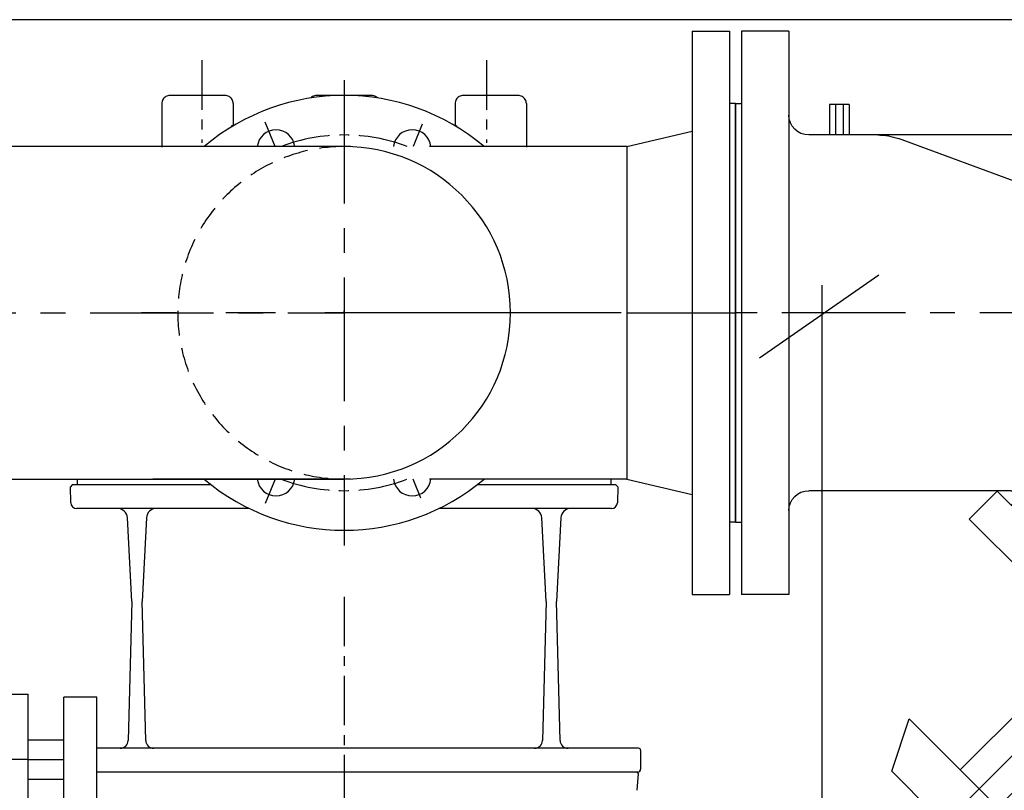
# Model space of a CAD drawing. Extents: x -940 to 22840, y -452 to 16368.
# Tile 11 of 50: x 6206 to 6705, y 12078 to 12468. Entities that reach past the tile are written whole.
import ezdxf

# ---------------------------------------------------------------- set-up
doc = ezdxf.new("R2010")
doc.units = 0
doc.header["$LTSCALE"] = 20
for name, pattern in [('2322102', [45, 5, -2, 5, -2, 5, -2, 5, -2, 5, -2, 5, -5]), ('2322108', [7, 5, -2]), ('CENTER', [2, 1.25, -0.25, 0.25, -0.25]), ('CENTER2', [11.25, 7.5, -1.25, 1.25, -1.25]), ('CENTER4', [5, 3.125, -0.625, 0.625, -0.625]), ('HIDDEN4', [0.9375, 0.625, -0.3125])]:
    doc.linetypes.add(name, pattern=pattern)
doc.layers.get('0').update_dxf_attribs({"linetype": 'CONTINUOUS'})
for name, color, linetype in [('CENTER', 7, 'CENTER'), ('GRUNDFOS', 5, 'CONTINUOUS'), ('WL5502--', 4, 'CONTINUOUS'), ('WL561---', 4, 'CONTINUOUS'), ('WL561---_HARTLIJN', 1, 'CONTINUOUS'), ('WL561---_RETOUR', 4, 'CONTINUOUS'), ('WL5627--', 4, 'CONTINUOUS'), ('WM541---', 1, 'CONTINUOUS')]:
    doc.layers.add(name, color=color, linetype=linetype)

# ---------------------------------------------------------------- blocks, each defined once
blk = doc.blocks.new('TR-B3HSI--1-A85AE40')
at = {"color": 0, "linetype": 'CONTINUOUS'}
for p, q in [((0, 84.15), (-228.5, 84.15)), ((-228.5, 84.15), (-228.5, -84.15)), ((-228.5, -84.15), (0, -84.15))]:
    blk.add_line(p, q, dxfattribs=at)
at = {"color": 1, "linetype": 'HIDDEN4'}
blk.add_ellipse((0, 0), major_axis=(0, 84.15), ratio=1, start_param=0, end_param=3.141593, dxfattribs=at)
at = {"color": 0, "linetype": 'CONTINUOUS'}
blk.add_ellipse((0, 0), major_axis=(0, 84.15), ratio=1, start_param=3.141593, end_param=6.283185, dxfattribs=at)
at = {"layer": 'WL561---_HARTLIJN', "linetype": 'CENTER4'}
for p, q in [((0, 117.81), (0, -117.81)), ((-228.5, 0), (0, 0))]:
    blk.add_line(p, q, dxfattribs=at)
blk = doc.blocks.new('TAAF010L')
at = {"color": 0, "linetype": 'CONTINUOUS'}
for p, q in [((-142.5, 216), (-142.5, 240)), ((-142.5, 240), (142.5, 240)), ((-106, 243), (-106, 240)), ((106, 243), (-106, 243)), ((106, 243), (106, 240)), ((142.5, 216), (142.5, 240)), ((-142.5, 216), (142.5, 216)), ((-90, -206), (-90, 206)), ((90, 103.52), (90, 206)), ((-105.36, 185.5), (-105.36, 195.5)), ((-105.36, 195.5), (-90, 195.5)), ((-105.36, 192.5), (-90, 192.5)), ((-105.36, 188.5), (-90, 188.5)), ((-105.36, 185.5), (-90, 185.5)), ((15.23, -120.72), (-88.16, 160.59)), ((231.97, 164), (205.45, 155.16)), ((285, 110.97), (231.97, 164)), ((276.16, 84.45), (205.45, 155.16)), ((90.19, 110.61), (104.33, 124.76)), ((245.76, -16.67), (104.33, 124.76)), ((165.5, 63.59), (231.26, 129.35)), ((231.61, -30.81), (90.19, 110.61)), ((184.59, 44.5), (250.35, 110.26)), ((285, 110.97), (276.16, 84.45)), ((90, 103.52), (83.26, 59.44)), ((95.12, 101.4), (97.26, 103.54)), ((-55.59, 51.41), (-81.21, 25.79)), ((83.39, 49.58), (118.89, -129.39)), ((231.61, -30.81), (245.76, -16.67)), ((98.79, -149.49), (224.54, -23.74)), ((0, -146.59), (-11.54, -170.24)), ((0, -146.59), (11.54, -170.24)), ((90, -170.71), (41.74, -149.11)), ((-5.62, -170.24), (-11.54, -170.24)), ((-5.62, -193.27), (-5.62, -170.24)), ((5.62, -193.27), (5.62, -170.24)), ((11.54, -170.24), (5.62, -170.24)), ((90, -206), (90, -170.71)), ((-105.36, -185.5), (-90, -185.5)), ((-105.36, -195.5), (-105.36, -185.5)), ((-105.36, -188.5), (-90, -188.5)), ((-105.36, -192.5), (-90, -192.5)), ((5.62, -193.27), (-5.62, -193.27)), ((-105.36, -195.5), (-90, -195.5)), ((-142.5, -216), (142.5, -216)), ((-142.5, -240), (-142.5, -216)), ((142.5, -240), (142.5, -216)), ((-142.5, -240), (142.5, -240)), ((-106, -243), (-106, -240)), ((106, -243), (-106, -243)), ((106, -243), (106, -240))]:
    blk.add_line(p, q, dxfattribs=at)
at = {"color": 1, "linetype": 'CENTER4'}
for p, q in [((0, -243), (0, 243)), ((0, -121), (258.48, 137.48))]:
    blk.add_line(p, q, dxfattribs=at)
at = {"color": 0, "linetype": 'CONTINUOUS'}
for centre, radius, start, end in [((-100, 206), 10, 0, 90), ((100, 206), 10, 90, 180), ((-60, 170.94), 30, 180, 200.1795), ((93, 103.52), 3, 180, 315), ((112.91, 54.91), 30, 171.3016, 190.2348), ((-52.06, 47.87), 5, 20.1795, 135), ((-60, 4.57), 30, 135, 180), ((62.16, -103.47), 50, 200.1795, 245.8919), ((120, -170.71), 30, 135, 180), ((-100, -206), 10, 270, 0), ((100, -206), 10, 180, 270)]:
    blk.add_arc(centre, radius, start, end, dxfattribs=at)
blk = doc.blocks.new('HHFL041V')
at = {"color": 0, "linetype": 'CONTINUOUS'}
for p, q in [((-84.15, 55), (-92, 22)), ((84.15, 55), (-84.15, 55)), ((84.15, 55), (92, 22)), ((-142.5, 22), (-142.5, 3)), ((142.5, 22), (-142.5, 22)), ((142.5, 22), (142.5, 3)), ((142.5, 3), (-142.5, 3)), ((-106, 0), (-106, 3)), ((106, 0), (-106, 0)), ((106, 0), (106, 3))]:
    blk.add_line(p, q, dxfattribs=at)
at = {"color": 1, "linetype": 'CENTER4'}
blk.add_line((0, 55), (0, 0), dxfattribs=at)

msp = doc.modelspace()

# ---------------------------------------------------------------- linework, layer by layer
at = {"color": 4, "linetype": 'CONTINUOUS'}
for p in [(6202.23, 12126.2), (6210.73, 12060.2)]:
    msp.add_line(p, (6210.73, 12126.2), dxfattribs=at)
at = {"color": 4, "linetype": 'CENTER'}
msp.add_line((6210.73, 12093.2), (5855.24, 12093.2), dxfattribs=at)
at = {"layer": 'CENTER', "color": 4, "linetype": 'CENTER'}
for p, q in [((6298.59, 12446.99), (6298.59, 12405.2)), ((6442.57, 12446.99), (6442.57, 12405.2)), ((6335.73, 12403.35), (6330.63, 12415.66)), ((6410.15, 12414.7), (6405.44, 12403.35)), ((6370.9, 12319.93), (6370.28, 12319.93)), ((6370.59, 12320.24), (6370.59, 12319.62)), ((6335.73, 12235.05), (6330.63, 12222.74)), ((6409.42, 12225.46), (6405.44, 12235.05)), ((6370.59, 12175.5), (6370.59, 11519.98))]:
    msp.add_line(p, q, dxfattribs=at)
for start, end in [(69.2281, 110.7719), (249.2281, 290.7719)]:
    msp.add_arc((6370.59, 12319.2), 90, start, end, dxfattribs=at)
at = {"layer": 'GRUNDFOS', "color": 4, "linetype": 'CONTINUOUS'}
for p, q in [((6278.95, 12427.14), (6278.71, 12426.66)), ((6279.25, 12427.59), (6278.95, 12427.14)), ((6279.61, 12427.99), (6279.25, 12427.59)), ((6280.01, 12428.35), (6279.61, 12427.99)), ((6280.46, 12428.65), (6280.01, 12428.35)), ((6280.94, 12428.89), (6280.46, 12428.65)), ((6281.45, 12429.06), (6280.94, 12428.89)), ((6281.98, 12429.16), (6281.45, 12429.06)), ((6282.52, 12429.2), (6281.98, 12429.16)), ((6282.6, 12429.2), (6282.52, 12429.2)), ((6282.83, 12429.2), (6282.6, 12429.2)), ((6283.2, 12429.2), (6282.83, 12429.2)), ((6283.72, 12429.2), (6283.2, 12429.2)), ((6284.38, 12429.2), (6283.72, 12429.2)), ((6285.18, 12429.2), (6284.38, 12429.2)), ((6286.09, 12429.2), (6285.18, 12429.2)), ((6287.12, 12429.2), (6286.09, 12429.2)), ((6288.25, 12429.2), (6287.12, 12429.2)), ((6289.47, 12429.2), (6288.25, 12429.2)), ((6290.77, 12429.2), (6289.47, 12429.2)), ((6292.13, 12429.2), (6290.77, 12429.2)), ((6293.54, 12429.2), (6292.13, 12429.2)), ((6294.97, 12429.2), (6293.54, 12429.2)), ((6296.43, 12429.2), (6294.97, 12429.2)), ((6297.88, 12429.2), (6296.43, 12429.2)), ((6299.32, 12429.2), (6297.88, 12429.2)), ((6300.72, 12429.2), (6299.32, 12429.2)), ((6302.08, 12429.2), (6300.72, 12429.2)), ((6303.38, 12429.2), (6302.08, 12429.2)), ((6304.6, 12429.2), (6303.38, 12429.2)), ((6305.73, 12429.2), (6304.6, 12429.2)), ((6306.76, 12429.2), (6305.73, 12429.2)), ((6307.68, 12429.2), (6306.76, 12429.2)), ((6308.47, 12429.2), (6307.68, 12429.2)), ((6309.13, 12429.2), (6308.47, 12429.2)), ((6309.65, 12429.2), (6309.13, 12429.2)), ((6310.03, 12429.2), (6309.65, 12429.2)), ((6310.26, 12429.2), (6310.03, 12429.2)), ((6310.33, 12429.2), (6310.26, 12429.2)), ((6310.87, 12429.16), (6310.33, 12429.2)), ((6311.4, 12429.06), (6310.87, 12429.16)), ((6311.91, 12428.89), (6311.4, 12429.06)), ((6312.39, 12428.65), (6311.91, 12428.89)), ((6312.84, 12428.35), (6312.39, 12428.65)), ((6313.24, 12427.99), (6312.84, 12428.35)), ((6313.6, 12427.59), (6313.24, 12427.99)), ((6313.9, 12427.14), (6313.6, 12427.59)), ((6314.14, 12426.66), (6313.9, 12427.14)), ((6353.77, 12427.99), (6353.68, 12427.89)), ((6354.17, 12428.35), (6353.77, 12427.99)), ((6354.62, 12428.65), (6354.17, 12428.35)), ((6355.1, 12428.89), (6354.62, 12428.65)), ((6355.61, 12429.06), (6355.1, 12428.89)), ((6356.14, 12429.16), (6355.61, 12429.06)), ((6356.68, 12429.2), (6356.14, 12429.16)), ((6356.76, 12429.2), (6356.68, 12429.2)), ((6356.99, 12429.2), (6356.76, 12429.2)), ((6357.36, 12429.2), (6356.99, 12429.2)), ((6357.88, 12429.2), (6357.36, 12429.2)), ((6358.54, 12429.2), (6357.88, 12429.2)), ((6359.34, 12429.2), (6358.54, 12429.2)), ((6360.25, 12429.2), (6359.34, 12429.2)), ((6361.28, 12429.2), (6360.25, 12429.2)), ((6362.41, 12429.2), (6361.28, 12429.2)), ((6363.63, 12429.2), (6362.41, 12429.2)), ((6364.93, 12429.2), (6363.63, 12429.2)), ((6366.29, 12429.2), (6364.93, 12429.2)), ((6367.7, 12429.2), (6366.29, 12429.2)), ((6369.13, 12429.2), (6367.7, 12429.2)), ((6370.59, 12429.2), (6369.13, 12429.2)), ((6372.04, 12429.2), (6370.59, 12429.2)), ((6373.48, 12429.2), (6372.04, 12429.2)), ((6374.88, 12429.2), (6373.48, 12429.2)), ((6376.24, 12429.2), (6374.88, 12429.2)), ((6377.54, 12429.2), (6376.24, 12429.2)), ((6378.76, 12429.2), (6377.54, 12429.2)), ((6379.89, 12429.2), (6378.76, 12429.2)), ((6380.92, 12429.2), (6379.89, 12429.2)), ((6381.84, 12429.2), (6380.92, 12429.2)), ((6382.63, 12429.2), (6381.84, 12429.2)), ((6383.29, 12429.2), (6382.63, 12429.2)), ((6383.81, 12429.2), (6383.29, 12429.2)), ((6384.19, 12429.2), (6383.81, 12429.2)), ((6384.42, 12429.2), (6384.19, 12429.2)), ((6384.49, 12429.2), (6384.42, 12429.2)), ((6385.03, 12429.16), (6384.49, 12429.2)), ((6385.56, 12429.06), (6385.03, 12429.16)), ((6386.07, 12428.89), (6385.56, 12429.06)), ((6386.55, 12428.65), (6386.07, 12428.89)), ((6387, 12428.35), (6386.55, 12428.65)), ((6387.4, 12427.99), (6387, 12428.35)), ((6387.49, 12427.89), (6387.4, 12427.99)), ((6427.27, 12427.14), (6427.03, 12426.66)), ((6427.57, 12427.59), (6427.27, 12427.14)), ((6427.93, 12427.99), (6427.57, 12427.59)), ((6428.33, 12428.35), (6427.93, 12427.99)), ((6428.78, 12428.65), (6428.33, 12428.35)), ((6429.26, 12428.89), (6428.78, 12428.65)), ((6429.77, 12429.06), (6429.26, 12428.89)), ((6430.3, 12429.16), (6429.77, 12429.06)), ((6430.84, 12429.2), (6430.3, 12429.16)), ((6430.92, 12429.2), (6430.84, 12429.2)), ((6431.15, 12429.2), (6430.92, 12429.2)), ((6431.52, 12429.2), (6431.15, 12429.2)), ((6432.04, 12429.2), (6431.52, 12429.2)), ((6432.7, 12429.2), (6432.04, 12429.2)), ((6433.5, 12429.2), (6432.7, 12429.2)), ((6434.41, 12429.2), (6433.5, 12429.2)), ((6435.44, 12429.2), (6434.41, 12429.2)), ((6436.57, 12429.2), (6435.44, 12429.2)), ((6437.79, 12429.2), (6436.57, 12429.2)), ((6439.09, 12429.2), (6437.79, 12429.2)), ((6440.45, 12429.2), (6439.09, 12429.2)), ((6441.86, 12429.2), (6440.45, 12429.2)), ((6443.29, 12429.2), (6441.86, 12429.2)), ((6444.75, 12429.2), (6443.29, 12429.2)), ((6446.2, 12429.2), (6444.75, 12429.2)), ((6447.64, 12429.2), (6446.2, 12429.2)), ((6449.04, 12429.2), (6447.64, 12429.2)), ((6450.4, 12429.2), (6449.04, 12429.2)), ((6451.7, 12429.2), (6450.4, 12429.2)), ((6452.92, 12429.2), (6451.7, 12429.2)), ((6454.05, 12429.2), (6452.92, 12429.2)), ((6455.08, 12429.2), (6454.05, 12429.2)), ((6456, 12429.2), (6455.08, 12429.2)), ((6456.79, 12429.2), (6456, 12429.2)), ((6457.45, 12429.2), (6456.79, 12429.2)), ((6457.97, 12429.2), (6457.45, 12429.2)), ((6458.35, 12429.2), (6457.97, 12429.2)), ((6458.58, 12429.2), (6458.35, 12429.2)), ((6458.65, 12429.2), (6458.58, 12429.2)), ((6459.19, 12429.16), (6458.65, 12429.2)), ((6459.72, 12429.06), (6459.19, 12429.16)), ((6460.23, 12428.89), (6459.72, 12429.06)), ((6460.71, 12428.65), (6460.23, 12428.89)), ((6461.16, 12428.35), (6460.71, 12428.65)), ((6461.56, 12427.99), (6461.16, 12428.35)), ((6461.92, 12427.59), (6461.56, 12427.99)), ((6462.22, 12427.14), (6461.92, 12427.59)), ((6462.46, 12426.66), (6462.22, 12427.14)), ((6278.42, 12425.54), (6278.4, 12425.24)), ((6278.4, 12425.24), (6278.4, 12403.07)), ((6278.54, 12426.15), (6278.42, 12425.54)), ((6278.71, 12426.66), (6278.54, 12426.15)), ((6314.31, 12426.15), (6314.14, 12426.66)), ((6314.42, 12425.62), (6314.31, 12426.15)), ((6314.45, 12425.08), (6314.42, 12425.62)), ((6314.45, 12425.08), (6314.45, 12413.91)), ((6426.74, 12425.54), (6426.72, 12425.24)), ((6426.72, 12425.24), (6426.72, 12413.91)), ((6426.86, 12426.15), (6426.74, 12425.54)), ((6427.03, 12426.66), (6426.86, 12426.15)), ((6462.63, 12426.15), (6462.46, 12426.66)), ((6462.74, 12425.62), (6462.63, 12426.15)), ((6462.77, 12425.08), (6462.74, 12425.62)), ((6462.77, 12425.08), (6462.77, 12403.07)), ((6314.65, 12413.91), (6313.68, 12413.91)), ((6313.68, 12413.91), (6313.68, 12413.34)), ((6427.49, 12413.91), (6426.53, 12413.91)), ((6427.49, 12413.91), (6427.49, 12413.34)), ((6235.59, 12235.25), (6235.59, 12232.2)), ((6505.59, 12235.05), (6505.59, 12232.2)), ((6233.09, 12232.2), (6232.11, 12231.22)), ((6232.32, 12223.12), (6232.11, 12231.22)), ((6303.27, 12232.2), (6233.09, 12232.2)), ((6260.03, 12232.2), (6235.59, 12232.2)), ((6264.13, 12232.2), (6260.03, 12232.2)), ((6270.85, 12232.2), (6264.13, 12232.2)), ((6303.07, 12232.2), (6270.85, 12232.2)), ((6508.09, 12232.2), (6437.9, 12232.2)), ((6476.17, 12232.2), (6438.1, 12232.2)), ((6466.45, 12232.2), (6458.78, 12232.2)), ((6483.28, 12232.2), (6476.17, 12232.2)), ((6505.59, 12232.2), (6483.28, 12232.2)), ((6509.06, 12231.22), (6508.09, 12232.2)), ((6509.06, 12231.22), (6508.85, 12223.12)), ((6322.64, 12220.2), (6235.32, 12220.2)), ((6505.85, 12220.2), (6418.53, 12220.2)), ((6263.17, 12173.09), (6260.95, 12215.46)), ((6270.59, 12215.46), (6268.37, 12173.09)), ((6472.8, 12173.09), (6470.58, 12215.46)), ((6480.23, 12215.46), (6478.01, 12173.09)), ((6263.17, 12173.09), (6261.32, 12102.74)), ((6270.21, 12102.74), (6268.37, 12173.09)), ((6472.8, 12173.09), (6470.96, 12102.74)), ((6479.85, 12102.74), (6478.01, 12173.09)), ((6445.53, 12098.85), (6245.53, 12098.85)), ((6519.59, 12098.85), (6445.53, 12098.85)), ((6520.59, 12097.85), (6520.59, 12088.35)), ((6518.59, 12086.85), (6245.53, 12086.85)), ((6445.59, 12086.85), (6245.53, 12086.85)), ((6519.09, 12086.85), (6445.59, 12086.85)), ((6519.39, 12086.05), (6518.59, 12086.85)), ((6519.39, 12086.05), (6518.64, 12077.59))]:
    msp.add_line(p, q, dxfattribs=at)
for centre, radius, start, end in [((6370.59, 12319.2), 110, 49.907, 130.093), ((6336.14, 12402.35), 9.5, 6.0474, 173.9526), ((6405.03, 12402.35), 9.5, 6.0474, 173.9526), ((6370.59, 12319.2), 110, 229.907, 310.093), ((6336.14, 12236.05), 9.5, 186.0474, 353.9526), ((6405.03, 12236.05), 9.5, 186.0474, 353.9526), ((6235.32, 12223.2), 3, 181.5, 270), ((6505.85, 12223.2), 3, 270, 358.5), ((6255.95, 12215.2), 5, 3, 90), ((6275.59, 12215.2), 5, 90, 177), ((6465.59, 12215.2), 5, 3, 90), ((6485.22, 12215.2), 5, 90, 177), ((6257.32, 12102.85), 4, 270, 358.5), ((6274.21, 12102.85), 4, 181.5, 270), ((6274.21, 12102.85), 4, 181.5, 270), ((6466.96, 12102.85), 4, 270, 358.5), ((6483.85, 12102.85), 4, 181.5, 270), ((6519.59, 12097.85), 1, 0, 90), ((6519.09, 12088.35), 1.5, 270, 0)]:
    msp.add_arc(centre, radius, start, end, dxfattribs=at)
at = {"layer": 'WL5502--'}
for p, q in [((6245.53, 12124.7), (6228.73, 12124.7)), ((6228.73, 11891.6, 210), (6228.73, 12124.7)), ((6245.53, 11891.6, 210), (6245.53, 12124.7)), ((6210.73, 12103.2), (6228.73, 12103.2)), ((6210.73, 12093.2), (6228.73, 12093.2)), ((6210.73, 12083.2), (6228.73, 12083.2))]:
    msp.add_line(p, q, dxfattribs=at)
at = {"layer": 'WL561---_HARTLIJN', "linetype": 'CENTER2'}
msp.add_line((6510.82, 12319.2), (6268.11, 12319.2), dxfattribs=at)
at = {"layer": 'WL561---_RETOUR', "color": 4}
msp.add_line((7346.45, 12467.54), (3831.5, 12467.54), dxfattribs=at)
at = {"layer": 'WL5627--', "linetype": '2322102'}
for p, q in [((6513.75, 12403.35), (6268.11, 12403.35)), ((6513.75, 12235.05), (6268.11, 12235.05))]:
    msp.add_line(p, q, dxfattribs=at)
at = {"layer": 'WM541---'}
for p, q in [((6580.67, 12296.39), (6641.07, 12338.38)), ((6612.18, 12333.13), (6612.18, 11994.58))]:
    msp.add_line(p, q, dxfattribs=at)

# ---------------------------------------------------------------- block references
at = {"layer": 'WL561---', "xscale": -1, "rotation": 90}
msp.add_blockref('TAAF010L', (6811.59, 12319.2), dxfattribs=at)
at = {"layer": 'WL561---_RETOUR', "linetype": '2322108', "rotation": 90}
msp.add_blockref('HHFL041V', (6568.59, 12319.2), dxfattribs=at)
at = {"layer": 'WL561---_RETOUR', "linetype": '2322108'}
msp.add_blockref('TR-B3HSI--1-A85AE40', (6370.59, 12319.2), dxfattribs=at)

doc.saveas('drawing.dxf')
